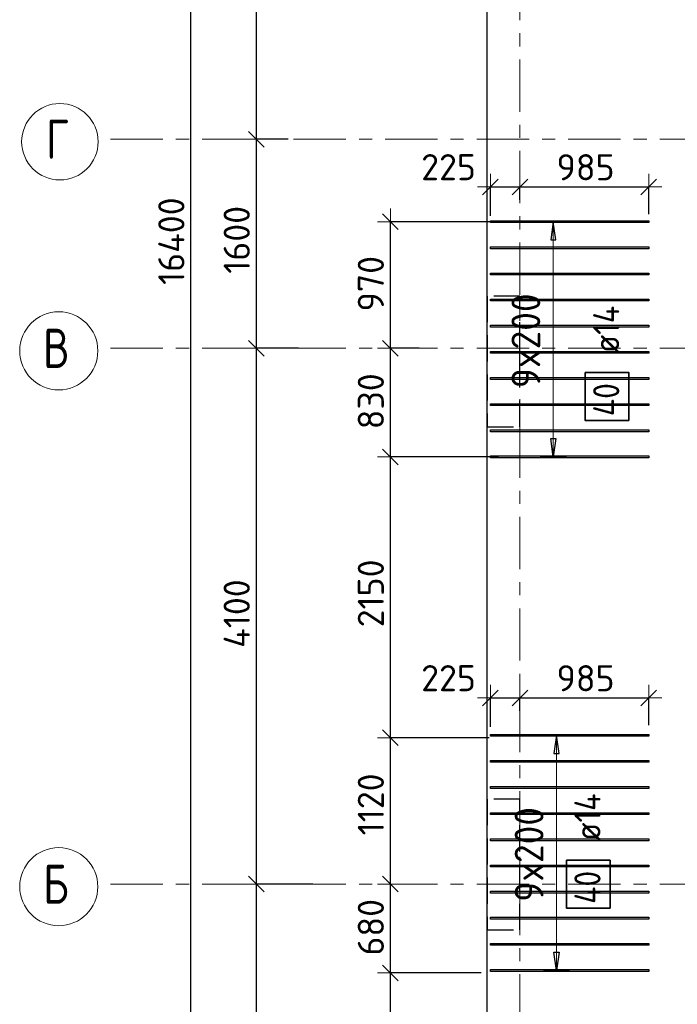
# Model space of a CAD drawing. Header units: metres. Extents: x -38 to 97, y -15 to 21.
# Tile 3 of 82: x -3.33 to 1.7, y 2.38 to 9.91. Entities that reach past the tile are written whole.
import ezdxf

# ---------------------------------------------------------------- set-up
doc = ezdxf.new("R2010")
doc.units = ezdxf.units.M
doc.header["$PDMODE"] = 65
for name, pattern in [('______11', [0.5, 0.4, -0.05, 0, -0.05]), ('______2', [0.27, 0.2, -0.07]), ('______5', [1.1, 0.8, -0.1, 0.1, -0.1])]:
    doc.linetypes.add(name, pattern=pattern)
for name, color, linetype, lineweight in [('XR$2$Осевая линия (1)', 7, '______5', 13), ('XR$2$Размерная линия (1)', 7, 'Continuous', 13), ('XR$3$Арм.стержн. Доп. арматура', 180, 'Continuous', 35), ('XR$3$Перекрытие (1)', 7, 'Continuous', 35), ('XR$3$Размерная линия (1)', 7, 'Continuous', 13)]:
    doc.layers.add(name, color=color, linetype=linetype, lineweight=lineweight)
doc.layers.add('XR$5$Стена_ бетон несущ.', color=7, linetype='Continuous', lineweight=70, true_color=0xb4b496)
doc.styles.add('ISOCPEUR', font='txt')
doc.dimstyles.new('DIMSTYLE_2', dxfattribs={"dimtxt": 0.2, "dimasz": 0.2, "dimexe": 0, "dimexo": 0, "dimgap": 0.1, "dimtad": 2, "dimdec": 0, "dimlfac": 1000, "dimrnd": 5, "dimzin": 12, "dimdsep": 46, "dimtxsty": 'ISOCPEUR', "dimblk1": 'ALL_ML_STRICH', "dimblk2": 'ALL_ML_STRICH', "dimsah": 1, "dimcen": 0, "dimclrd": 7, "dimclre": 256, "dimclrt": 7, "dimadec": 0, "dimazin": 0, "dimtfac": 1, "dimtdec": 0, "dimtix": 1, "dimtmove": 2, "dimatfit": 3, "dimfxl": 0, "dimtzin": 0, "dimlwd": 0, "dimlwe": -3, "dimarcsym": 0})
doc.dimstyles.new('DIMSTYLE_3', dxfattribs={"dimtxt": 0.2, "dimasz": 0.2, "dimexe": 0, "dimexo": 0, "dimgap": 0.1, "dimtad": 2, "dimdec": 0, "dimlfac": 1000, "dimrnd": 5, "dimzin": 12, "dimdsep": 46, "dimtxsty": 'ISOCPEUR', "dimblk1": 'ALL_ML_STRICH', "dimblk2": 'ALL_ML_STRICH', "dimsah": 1, "dimcen": 0, "dimclrd": 7, "dimclre": 256, "dimclrt": 7, "dimadec": 0, "dimazin": 0, "dimtfac": 1, "dimtdec": 0, "dimtix": 1, "dimtmove": 2, "dimatfit": 3, "dimfxl": 0, "dimtzin": 0, "dimlwd": 0, "dimlwe": -3, "dimarcsym": 0})
doc.dimstyles.new('DIMSTYLE_6', dxfattribs={"dimtxt": 0.2, "dimasz": 0.2, "dimexe": 0, "dimexo": 0, "dimgap": 0.1, "dimtad": 2, "dimdec": 0, "dimlfac": 1000, "dimrnd": 5, "dimzin": 12, "dimdsep": 46, "dimtxsty": 'ISOCPEUR', "dimblk1": 'ALL_ML_STRICH', "dimblk2": 'ALL_ML_STRICH', "dimsah": 1, "dimcen": 0, "dimclrd": 7, "dimclre": 256, "dimclrt": 7, "dimadec": 0, "dimazin": 0, "dimtfac": 1, "dimtdec": 0, "dimtix": 1, "dimtmove": 2, "dimatfit": 3, "dimfxl": 0, "dimtvp": 1.2, "dimtzin": 0, "dimlwd": 0, "dimlwe": -3, "dimarcsym": 0})

# ---------------------------------------------------------------- blocks, each defined once
blk = doc.blocks.new('ALL_ML_STRICH')
at = {"color": 0, "linetype": 'ByBlock', "lineweight": -2}
for p, q in [((0, -0.5), (0, 0.5)), ((-1, 0), (0.5, 0)), ((-0.3, -0.3), (0.3, 0.3))]:
    blk.add_line(p, q, dxfattribs=at)
blk = doc.blocks.new('*D5')
at = {"layer": 'DEFPOINTS', "color": 7, "linetype": 'Continuous', "lineweight": 13, "transparency": 33554687}
for p in [(-1.6986, 16.4), (-2.2938, 0), (-2.0153, 0)]:
    blk.add_point(p, dxfattribs=at)
at = {"layer": 'XR$2$Размерная линия (1)', "color": 9, "linetype": 'Continuous', "lineweight": -2, "true_color": 0xc7c7c7, "transparency": 33554687}
for p, q in [((-1.7186, 16.4), (-2.0153, 16.4)), ((-2.2738, 0), (-2.0153, 0))]:
    blk.add_line(p, q, dxfattribs=at)
at = {"layer": 'XR$2$Размерная линия (1)', "color": 7, "linetype": 'Continuous', "lineweight": -2, "transparency": 33554687}
blk.add_line((-2.0153, 0), (-2.0153, 16.4), dxfattribs=at)
at = {"layer": 'XR$2$Размерная линия (1)', "color": 7, "linetype": 'Continuous', "lineweight": 13, "transparency": 33554687, "xscale": 0.2, "yscale": 0.2, "zscale": 0.2}
for p, rotation in [((-2.0153, 16.4), 90), ((-2.0153, 0), 270)]:
    blk.add_blockref('ALL_ML_STRICH', p, dxfattribs=dict(at, rotation=rotation))
at = {"layer": 'XR$2$Размерная линия (1)', "color": 7, "linetype": 'Continuous', "lineweight": 13, "transparency": 33554687, "insert": (-2.1653, 8.22), "char_height": 0.2, "width": 1, "attachment_point": 5, "rotation": 90, "style": 'ISOCPEUR'}
blk.add_mtext('\\A1;{16400}', dxfattribs=at)
blk = doc.blocks.new('*D6')
at = {"layer": 'DEFPOINTS', "color": 7, "linetype": 'Continuous', "lineweight": 13, "transparency": 33554687}
for p in [(-1.0635, 3.3), (-1.5153, 0), (-1.2803, 0)]:
    blk.add_point(p, dxfattribs=at)
at = {"layer": 'XR$2$Размерная линия (1)', "color": 9, "linetype": 'Continuous', "lineweight": -2, "true_color": 0xc7c7c7, "transparency": 33554687}
for p, q in [((-1.0835, 3.3), (-1.5153, 3.3)), ((-1.3003, 0), (-1.5153, 0))]:
    blk.add_line(p, q, dxfattribs=at)
at = {"layer": 'XR$2$Размерная линия (1)', "color": 7, "linetype": 'Continuous', "lineweight": -2, "transparency": 33554687}
blk.add_line((-1.5153, 0), (-1.5153, 3.3), dxfattribs=at)
at = {"layer": 'XR$2$Размерная линия (1)', "color": 7, "linetype": 'Continuous', "lineweight": 13, "transparency": 33554687, "xscale": 0.2, "yscale": 0.2, "zscale": 0.2}
for p, rotation in [((-1.5153, 3.3), 90), ((-1.5153, 0), 270)]:
    blk.add_blockref('ALL_ML_STRICH', p, dxfattribs=dict(at, rotation=rotation))
at = {"layer": 'XR$2$Размерная линия (1)', "color": 7, "linetype": 'Continuous', "lineweight": 13, "transparency": 33554687, "insert": (-1.6653, 1.66), "char_height": 0.2, "width": 0.8, "attachment_point": 5, "rotation": 90, "style": 'ISOCPEUR'}
blk.add_mtext('\\A1;{3300}', dxfattribs=at)
blk = doc.blocks.new('*D7')
at = {"layer": 'DEFPOINTS', "color": 7, "linetype": 'Continuous', "lineweight": 13, "transparency": 33554687}
for p in [(-1.1719, 7.4), (-1.5153, 3.3), (-1.0635, 3.3)]:
    blk.add_point(p, dxfattribs=at)
at = {"layer": 'XR$2$Размерная линия (1)', "color": 9, "linetype": 'Continuous', "lineweight": -2, "true_color": 0xc7c7c7, "transparency": 33554687}
for p, q in [((-1.1919, 7.4), (-1.5153, 7.4)), ((-1.0835, 3.3), (-1.5153, 3.3))]:
    blk.add_line(p, q, dxfattribs=at)
at = {"layer": 'XR$2$Размерная линия (1)', "color": 7, "linetype": 'Continuous', "lineweight": -2, "transparency": 33554687}
blk.add_line((-1.5153, 3.3), (-1.5153, 7.4), dxfattribs=at)
at = {"layer": 'XR$2$Размерная линия (1)', "color": 7, "linetype": 'Continuous', "lineweight": 13, "transparency": 33554687, "xscale": 0.2, "yscale": 0.2, "zscale": 0.2}
for p, rotation in [((-1.5153, 7.4), 90), ((-1.5153, 3.3), 270)]:
    blk.add_blockref('ALL_ML_STRICH', p, dxfattribs=dict(at, rotation=rotation))
at = {"layer": 'XR$2$Размерная линия (1)', "color": 7, "linetype": 'Continuous', "lineweight": 13, "transparency": 33554687, "insert": (-1.6653, 5.37), "char_height": 0.2, "width": 0.8, "attachment_point": 5, "rotation": 90, "style": 'ISOCPEUR'}
blk.add_mtext('\\A1;{4100}', dxfattribs=at)
blk = doc.blocks.new('*D8')
at = {"layer": 'DEFPOINTS', "color": 7, "linetype": 'Continuous', "lineweight": 13, "transparency": 33554687}
for p in [(-1.2532, 9), (-1.5153, 7.4), (-1.1719, 7.4)]:
    blk.add_point(p, dxfattribs=at)
at = {"layer": 'XR$2$Размерная линия (1)', "color": 9, "linetype": 'Continuous', "lineweight": -2, "true_color": 0xc7c7c7, "transparency": 33554687}
for p, q in [((-1.2732, 9), (-1.5153, 9)), ((-1.1919, 7.4), (-1.5153, 7.4))]:
    blk.add_line(p, q, dxfattribs=at)
at = {"layer": 'XR$2$Размерная линия (1)', "color": 7, "linetype": 'Continuous', "lineweight": -2, "transparency": 33554687}
blk.add_line((-1.5153, 7.4), (-1.5153, 9), dxfattribs=at)
at = {"layer": 'XR$2$Размерная линия (1)', "color": 7, "linetype": 'Continuous', "lineweight": 13, "transparency": 33554687, "xscale": 0.2, "yscale": 0.2, "zscale": 0.2}
for p, rotation in [((-1.5153, 9), 90), ((-1.5153, 7.4), 270)]:
    blk.add_blockref('ALL_ML_STRICH', p, dxfattribs=dict(at, rotation=rotation))
at = {"layer": 'XR$2$Размерная линия (1)', "color": 7, "linetype": 'Continuous', "lineweight": 13, "transparency": 33554687, "insert": (-1.6653, 8.23), "char_height": 0.2, "width": 0.8, "attachment_point": 5, "rotation": 90, "style": 'ISOCPEUR'}
blk.add_mtext('\\A1;{1600}', dxfattribs=at)
blk = doc.blocks.new('*D9')
at = {"layer": 'DEFPOINTS', "color": 7, "linetype": 'Continuous', "lineweight": 13, "transparency": 33554687}
for p in [(-1.3472, 12.8), (-1.5153, 9), (-1.2532, 9)]:
    blk.add_point(p, dxfattribs=at)
at = {"layer": 'XR$2$Размерная линия (1)', "color": 9, "linetype": 'Continuous', "lineweight": -2, "true_color": 0xc7c7c7, "transparency": 33554687}
for p, q in [((-1.3672, 12.8), (-1.5153, 12.8)), ((-1.2732, 9), (-1.5153, 9))]:
    blk.add_line(p, q, dxfattribs=at)
at = {"layer": 'XR$2$Размерная линия (1)', "color": 7, "linetype": 'Continuous', "lineweight": -2, "transparency": 33554687}
blk.add_line((-1.5153, 9), (-1.5153, 12.8), dxfattribs=at)
at = {"layer": 'XR$2$Размерная линия (1)', "color": 7, "linetype": 'Continuous', "lineweight": 13, "transparency": 33554687, "xscale": 0.2, "yscale": 0.2, "zscale": 0.2}
for p, rotation in [((-1.5153, 12.8), 90), ((-1.5153, 9), 270)]:
    blk.add_blockref('ALL_ML_STRICH', p, dxfattribs=dict(at, rotation=rotation))
at = {"layer": 'XR$2$Размерная линия (1)', "color": 7, "linetype": 'Continuous', "lineweight": 13, "transparency": 33554687, "insert": (-1.6653, 10.91), "char_height": 0.2, "width": 0.8, "attachment_point": 5, "rotation": 90, "style": 'ISOCPEUR'}
blk.add_mtext('\\A1;{3800}', dxfattribs=at)
blk = doc.blocks.new('*D356')
at = {"layer": 'DEFPOINTS', "color": 7, "linetype": 'Continuous', "lineweight": 13, "transparency": 33554687}
for p in [(0.275, 8.6353), (0.5, 8.5159), (0.275, 8.3932)]:
    blk.add_point(p, dxfattribs=at)
at = {"layer": 'XR$3$Размерная линия (1)', "color": 9, "linetype": 'Continuous', "lineweight": -2, "true_color": 0xc7c7c7, "transparency": 33554687}
for p, q in [((0.275, 8.4132), (0.275, 8.6353)), ((0.5, 8.5359), (0.5, 8.6353))]:
    blk.add_line(p, q, dxfattribs=at)
at = {"layer": 'XR$3$Размерная линия (1)', "color": 7, "linetype": 'Continuous', "lineweight": -2, "transparency": 33554687}
blk.add_line((0.275, 8.6353), (0.5, 8.6353), dxfattribs=at)
at = {"layer": 'XR$3$Размерная линия (1)', "color": 7, "linetype": 'Continuous', "lineweight": 13, "transparency": 33554687, "xscale": 0.2, "yscale": 0.2, "zscale": 0.2, "rotation": 180}
blk.add_blockref('ALL_ML_STRICH', (0.275, 8.6353), dxfattribs=at)
at = {"layer": 'XR$3$Размерная линия (1)', "color": 7, "linetype": 'Continuous', "lineweight": 13, "transparency": 33554687, "xscale": 0.2, "yscale": 0.2, "zscale": 0.2}
blk.add_blockref('ALL_ML_STRICH', (0.5, 8.6353), dxfattribs=at)
at = {"layer": 'XR$3$Размерная линия (1)', "color": 7, "linetype": 'Continuous', "lineweight": 13, "transparency": 33554687, "insert": (-0.0454, 8.7859), "char_height": 0.2, "width": 0.6, "attachment_point": 5, "style": 'ISOCPEUR'}
blk.add_mtext('\\A1;{225}', dxfattribs=at)
blk = doc.blocks.new('*D357')
at = {"layer": 'DEFPOINTS', "color": 7, "linetype": 'Continuous', "lineweight": 13, "transparency": 33554687}
for p in [(0.5, 8.6353), (0.5, 8.5159), (1.485, 8.4072)]:
    blk.add_point(p, dxfattribs=at)
at = {"layer": 'XR$3$Размерная линия (1)', "color": 9, "linetype": 'Continuous', "lineweight": -2, "true_color": 0xc7c7c7, "transparency": 33554687}
for p, q in [((0.5, 8.5359), (0.5, 8.6353)), ((1.485, 8.4272), (1.485, 8.6353))]:
    blk.add_line(p, q, dxfattribs=at)
at = {"layer": 'XR$3$Размерная линия (1)', "color": 7, "linetype": 'Continuous', "lineweight": -2, "transparency": 33554687}
blk.add_line((0.5, 8.6353), (1.485, 8.6353), dxfattribs=at)
at = {"layer": 'XR$3$Размерная линия (1)', "color": 7, "linetype": 'Continuous', "lineweight": 13, "transparency": 33554687, "xscale": 0.2, "yscale": 0.2, "zscale": 0.2, "rotation": 180}
blk.add_blockref('ALL_ML_STRICH', (0.5, 8.6353), dxfattribs=at)
at = {"layer": 'XR$3$Размерная линия (1)', "color": 7, "linetype": 'Continuous', "lineweight": 13, "transparency": 33554687, "xscale": 0.2, "yscale": 0.2, "zscale": 0.2}
blk.add_blockref('ALL_ML_STRICH', (1.485, 8.6353), dxfattribs=at)
at = {"layer": 'XR$3$Размерная линия (1)', "color": 7, "linetype": 'Continuous', "lineweight": 13, "transparency": 33554687, "insert": (1.0025, 8.7853), "char_height": 0.2, "width": 0.6, "attachment_point": 5, "style": 'ISOCPEUR'}
blk.add_mtext('\\A1;{985}', dxfattribs=at)
blk = doc.blocks.new('*D358')
at = {"layer": 'DEFPOINTS', "color": 7, "linetype": 'Continuous', "lineweight": 13, "transparency": 33554687}
for p in [(0.275, 4.7253), (0.5, 4.6059), (0.275, 4.4832)]:
    blk.add_point(p, dxfattribs=at)
at = {"layer": 'XR$3$Размерная линия (1)', "color": 9, "linetype": 'Continuous', "lineweight": -2, "true_color": 0xc7c7c7, "transparency": 33554687}
for p, q in [((0.275, 4.5032), (0.275, 4.7253)), ((0.5, 4.6259), (0.5, 4.7253))]:
    blk.add_line(p, q, dxfattribs=at)
at = {"layer": 'XR$3$Размерная линия (1)', "color": 7, "linetype": 'Continuous', "lineweight": -2, "transparency": 33554687}
blk.add_line((0.275, 4.7253), (0.5, 4.7253), dxfattribs=at)
at = {"layer": 'XR$3$Размерная линия (1)', "color": 7, "linetype": 'Continuous', "lineweight": 13, "transparency": 33554687, "xscale": 0.2, "yscale": 0.2, "zscale": 0.2, "rotation": 180}
blk.add_blockref('ALL_ML_STRICH', (0.275, 4.7253), dxfattribs=at)
at = {"layer": 'XR$3$Размерная линия (1)', "color": 7, "linetype": 'Continuous', "lineweight": 13, "transparency": 33554687, "xscale": 0.2, "yscale": 0.2, "zscale": 0.2}
blk.add_blockref('ALL_ML_STRICH', (0.5, 4.7253), dxfattribs=at)
at = {"layer": 'XR$3$Размерная линия (1)', "color": 7, "linetype": 'Continuous', "lineweight": 13, "transparency": 33554687, "insert": (-0.0454, 4.8759), "char_height": 0.2, "width": 0.6, "attachment_point": 5, "style": 'ISOCPEUR'}
blk.add_mtext('\\A1;{225}', dxfattribs=at)
blk = doc.blocks.new('*D359')
at = {"layer": 'DEFPOINTS', "color": 7, "linetype": 'Continuous', "lineweight": 13, "transparency": 33554687}
for p in [(0.5, 4.7253), (0.5, 4.6059), (1.485, 4.4972)]:
    blk.add_point(p, dxfattribs=at)
at = {"layer": 'XR$3$Размерная линия (1)', "color": 9, "linetype": 'Continuous', "lineweight": -2, "true_color": 0xc7c7c7, "transparency": 33554687}
for p, q in [((0.5, 4.6259), (0.5, 4.7253)), ((1.485, 4.5172), (1.485, 4.7253))]:
    blk.add_line(p, q, dxfattribs=at)
at = {"layer": 'XR$3$Размерная линия (1)', "color": 7, "linetype": 'Continuous', "lineweight": -2, "transparency": 33554687}
blk.add_line((0.5, 4.7253), (1.485, 4.7253), dxfattribs=at)
at = {"layer": 'XR$3$Размерная линия (1)', "color": 7, "linetype": 'Continuous', "lineweight": 13, "transparency": 33554687, "xscale": 0.2, "yscale": 0.2, "zscale": 0.2, "rotation": 180}
blk.add_blockref('ALL_ML_STRICH', (0.5, 4.7253), dxfattribs=at)
at = {"layer": 'XR$3$Размерная линия (1)', "color": 7, "linetype": 'Continuous', "lineweight": 13, "transparency": 33554687, "xscale": 0.2, "yscale": 0.2, "zscale": 0.2}
blk.add_blockref('ALL_ML_STRICH', (1.485, 4.7253), dxfattribs=at)
at = {"layer": 'XR$3$Размерная линия (1)', "color": 7, "linetype": 'Continuous', "lineweight": 13, "transparency": 33554687, "insert": (1.0025, 4.8753), "char_height": 0.2, "width": 0.6, "attachment_point": 5, "style": 'ISOCPEUR'}
blk.add_mtext('\\A1;{985}', dxfattribs=at)
blk = doc.blocks.new('*D417')
at = {"layer": 'DEFPOINTS', "color": 7, "linetype": 'Continuous', "lineweight": 13, "transparency": 33554687}
for p in [(0.2239, 2.6201), (-0.4897, 1.2002), (0.2421, 1.2002)]:
    blk.add_point(p, dxfattribs=at)
at = {"layer": 'XR$3$Размерная линия (1)', "color": 9, "linetype": 'Continuous', "lineweight": -2, "true_color": 0xc7c7c7, "transparency": 33554687}
for p, q in [((0.2039, 2.6201), (-0.4897, 2.6201)), ((0.2221, 1.2002), (-0.4897, 1.2002))]:
    blk.add_line(p, q, dxfattribs=at)
at = {"layer": 'XR$3$Размерная линия (1)', "color": 7, "linetype": 'Continuous', "lineweight": -2, "transparency": 33554687}
blk.add_line((-0.4897, 1.2002), (-0.4897, 2.6201), dxfattribs=at)
at = {"layer": 'XR$3$Размерная линия (1)', "color": 7, "linetype": 'Continuous', "lineweight": 13, "transparency": 33554687, "xscale": 0.2, "yscale": 0.2, "zscale": 0.2}
for p, rotation in [((-0.4897, 2.6201), 90), ((-0.4897, 1.2002), 270)]:
    blk.add_blockref('ALL_ML_STRICH', p, dxfattribs=dict(at, rotation=rotation))
at = {"layer": 'XR$3$Размерная линия (1)', "color": 7, "linetype": 'Continuous', "lineweight": 13, "transparency": 33554687, "insert": (-0.6397, 1.9302), "char_height": 0.2, "width": 0.8, "attachment_point": 5, "rotation": 90, "style": 'ISOCPEUR'}
blk.add_mtext('\\A1;{1420}', dxfattribs=at)
blk = doc.blocks.new('*D418')
at = {"layer": 'DEFPOINTS', "color": 7, "linetype": 'Continuous', "lineweight": 13, "transparency": 33554687}
for p in [(-0.4756, 3.3), (-0.4897, 2.6201), (0.2239, 2.6201)]:
    blk.add_point(p, dxfattribs=at)
at = {"layer": 'XR$3$Размерная линия (1)', "color": 9, "linetype": 'Continuous', "lineweight": -2, "true_color": 0xc7c7c7, "transparency": 33554687}
for p, q in [((-0.4897, 3.3), (-0.4897, 3.3)), ((0.2039, 2.6201), (-0.4897, 2.6201))]:
    blk.add_line(p, q, dxfattribs=at)
at = {"layer": 'XR$3$Размерная линия (1)', "color": 7, "linetype": 'Continuous', "lineweight": -2, "transparency": 33554687}
blk.add_line((-0.4897, 2.6201), (-0.4897, 3.3), dxfattribs=at)
at = {"layer": 'XR$3$Размерная линия (1)', "color": 7, "linetype": 'Continuous', "lineweight": 13, "transparency": 33554687, "xscale": 0.2, "yscale": 0.2, "zscale": 0.2}
for p, rotation in [((-0.4897, 3.3), 90), ((-0.4897, 2.6201), 270)]:
    blk.add_blockref('ALL_ML_STRICH', p, dxfattribs=dict(at, rotation=rotation))
at = {"layer": 'XR$3$Размерная линия (1)', "color": 7, "linetype": 'Continuous', "lineweight": 13, "transparency": 33554687, "insert": (-0.6397, 2.97), "char_height": 0.2, "width": 0.6, "attachment_point": 5, "rotation": 90, "style": 'ISOCPEUR'}
blk.add_mtext('\\A1;{680}', dxfattribs=at)
blk = doc.blocks.new('*D419')
at = {"layer": 'DEFPOINTS', "color": 7, "linetype": 'Continuous', "lineweight": 13, "transparency": 33554687}
for p in [(0.2847, 4.4201), (-0.4897, 3.3), (-0.4756, 3.3)]:
    blk.add_point(p, dxfattribs=at)
at = {"layer": 'XR$3$Размерная линия (1)', "color": 9, "linetype": 'Continuous', "lineweight": -2, "true_color": 0xc7c7c7, "transparency": 33554687}
for p, q in [((0.2647, 4.4201), (-0.4897, 4.4201)), ((-0.4897, 3.3), (-0.4897, 3.3))]:
    blk.add_line(p, q, dxfattribs=at)
at = {"layer": 'XR$3$Размерная линия (1)', "color": 7, "linetype": 'Continuous', "lineweight": -2, "transparency": 33554687}
blk.add_line((-0.4897, 3.3), (-0.4897, 4.4201), dxfattribs=at)
at = {"layer": 'XR$3$Размерная линия (1)', "color": 7, "linetype": 'Continuous', "lineweight": 13, "transparency": 33554687, "xscale": 0.2, "yscale": 0.2, "zscale": 0.2}
for p, rotation in [((-0.4897, 4.4201), 90), ((-0.4897, 3.3), 270)]:
    blk.add_blockref('ALL_ML_STRICH', p, dxfattribs=dict(at, rotation=rotation))
at = {"layer": 'XR$3$Размерная линия (1)', "color": 7, "linetype": 'Continuous', "lineweight": 13, "transparency": 33554687, "insert": (-0.6397, 3.91), "char_height": 0.2, "width": 0.8, "attachment_point": 5, "rotation": 90, "style": 'ISOCPEUR'}
blk.add_mtext('\\A1;{1120}', dxfattribs=at)
blk = doc.blocks.new('*D420')
at = {"layer": 'DEFPOINTS', "color": 7, "linetype": 'Continuous', "lineweight": 13, "transparency": 33554687}
for p in [(0.3563, 6.5689), (-0.4897, 4.4201), (0.2847, 4.4201)]:
    blk.add_point(p, dxfattribs=at)
at = {"layer": 'XR$3$Размерная линия (1)', "color": 9, "linetype": 'Continuous', "lineweight": -2, "true_color": 0xc7c7c7, "transparency": 33554687}
for p, q in [((0.3363, 6.5689), (-0.4897, 6.5689)), ((0.2647, 4.4201), (-0.4897, 4.4201))]:
    blk.add_line(p, q, dxfattribs=at)
at = {"layer": 'XR$3$Размерная линия (1)', "color": 7, "linetype": 'Continuous', "lineweight": -2, "transparency": 33554687}
blk.add_line((-0.4897, 4.4201), (-0.4897, 6.5689), dxfattribs=at)
at = {"layer": 'XR$3$Размерная линия (1)', "color": 7, "linetype": 'Continuous', "lineweight": 13, "transparency": 33554687, "xscale": 0.2, "yscale": 0.2, "zscale": 0.2}
for p, rotation in [((-0.4897, 6.5689), 90), ((-0.4897, 4.4201), 270)]:
    blk.add_blockref('ALL_ML_STRICH', p, dxfattribs=dict(at, rotation=rotation))
at = {"layer": 'XR$3$Размерная линия (1)', "color": 7, "linetype": 'Continuous', "lineweight": 13, "transparency": 33554687, "insert": (-0.6397, 5.5245), "char_height": 0.2, "width": 0.8, "attachment_point": 5, "rotation": 90, "style": 'ISOCPEUR'}
blk.add_mtext('\\A1;{2150}', dxfattribs=at)
blk = doc.blocks.new('*D421')
at = {"layer": 'DEFPOINTS', "color": 7, "linetype": 'Continuous', "lineweight": 13, "transparency": 33554687}
for p in [(-0.2514, 7.4), (-0.4897, 6.5689), (0.3563, 6.5689)]:
    blk.add_point(p, dxfattribs=at)
at = {"layer": 'XR$3$Размерная линия (1)', "color": 9, "linetype": 'Continuous', "lineweight": -2, "true_color": 0xc7c7c7, "transparency": 33554687}
for p, q in [((-0.2714, 7.4), (-0.4897, 7.4)), ((0.3363, 6.5689), (-0.4897, 6.5689))]:
    blk.add_line(p, q, dxfattribs=at)
at = {"layer": 'XR$3$Размерная линия (1)', "color": 7, "linetype": 'Continuous', "lineweight": -2, "transparency": 33554687}
blk.add_line((-0.4897, 6.5689), (-0.4897, 7.4), dxfattribs=at)
at = {"layer": 'XR$3$Размерная линия (1)', "color": 7, "linetype": 'Continuous', "lineweight": 13, "transparency": 33554687, "xscale": 0.2, "yscale": 0.2, "zscale": 0.2}
for p, rotation in [((-0.4897, 7.4), 90), ((-0.4897, 6.5689), 270)]:
    blk.add_blockref('ALL_ML_STRICH', p, dxfattribs=dict(at, rotation=rotation))
at = {"layer": 'XR$3$Размерная линия (1)', "color": 7, "linetype": 'Continuous', "lineweight": 13, "transparency": 33554687, "insert": (-0.6397, 6.9944), "char_height": 0.2, "width": 0.6, "attachment_point": 5, "rotation": 90, "style": 'ISOCPEUR'}
blk.add_mtext('\\A1;{830}', dxfattribs=at)
blk = doc.blocks.new('*D422')
at = {"layer": 'DEFPOINTS', "color": 7, "linetype": 'Continuous', "lineweight": 13, "transparency": 33554687}
for p in [(0.365, 8.3689), (-0.4897, 7.4), (-0.2514, 7.4)]:
    blk.add_point(p, dxfattribs=at)
at = {"layer": 'XR$3$Размерная линия (1)', "color": 9, "linetype": 'Continuous', "lineweight": -2, "true_color": 0xc7c7c7, "transparency": 33554687}
for p, q in [((0.345, 8.3689), (-0.4897, 8.3689)), ((-0.2714, 7.4), (-0.4897, 7.4))]:
    blk.add_line(p, q, dxfattribs=at)
at = {"layer": 'XR$3$Размерная линия (1)', "color": 7, "linetype": 'Continuous', "lineweight": -2, "transparency": 33554687}
blk.add_line((-0.4897, 7.4), (-0.4897, 8.3689), dxfattribs=at)
at = {"layer": 'XR$3$Размерная линия (1)', "color": 7, "linetype": 'Continuous', "lineweight": 13, "transparency": 33554687, "xscale": 0.2, "yscale": 0.2, "zscale": 0.2}
for p, rotation in [((-0.4897, 8.3689), 90), ((-0.4897, 7.4), 270)]:
    blk.add_blockref('ALL_ML_STRICH', p, dxfattribs=dict(at, rotation=rotation))
at = {"layer": 'XR$3$Размерная линия (1)', "color": 7, "linetype": 'Continuous', "lineweight": 13, "transparency": 33554687, "insert": (-0.6397, 7.8944), "char_height": 0.2, "width": 0.6, "attachment_point": 5, "rotation": 90, "style": 'ISOCPEUR'}
blk.add_mtext('\\A1;{970}', dxfattribs=at)

msp = doc.modelspace()

# ---------------------------------------------------------------- linework, layer by layer
at = {"layer": 'XR$2$Осевая линия (1)', "color": 253, "linetype": '______11', "lineweight": 13, "true_color": 0xa0a0a0, "transparency": 33554687}
for p, q in [((0.5, -3.39), (0.5, 19.78)), ((-2.63, 9), (62.6, 9)), ((-2.63, 7.4), (62.6, 7.4)), ((-2.63, 3.3), (62.6, 3.3))]:
    msp.add_line(p, q, dxfattribs=at)
at = {"layer": 'XR$2$Осевая линия (1)', "color": 7, "linetype": 'Continuous', "lineweight": 13, "transparency": 33554687}
for centre, radius in [((-3.0176, 8.9805), 0.2924), ((-3.0262, 7.3805), 0.2988), ((-3.0262, 3.2805), 0.2988)]:
    msp.add_circle(centre, radius, dxfattribs=at)
at = {"layer": 'XR$3$Арм.стержн. Доп. арматура', "color": 253, "linetype": 'Continuous', "lineweight": -3, "true_color": 0xa0a0a0, "transparency": 33554687}
for p, q in [((0.7558, 8.3689), (0.6558, 8.3689)), ((0.7558, 8.3689), (0.8558, 8.3689)), ((0.7558, 6.5689), (0.6558, 6.5689)), ((0.7558, 6.5689), (0.8558, 6.5689)), ((0.7805, 4.4389), (0.6805, 4.4389)), ((0.7805, 4.4389), (0.8805, 4.4389)), ((0.7805, 2.6389), (0.6805, 2.6389)), ((0.7805, 2.6389), (0.8805, 2.6389))]:
    msp.add_line(p, q, dxfattribs=at)
at = {"layer": 'XR$3$Арм.стержн. Доп. арматура', "color": 7, "linetype": 'Continuous', "lineweight": 25, "transparency": 33554687}
for p, q in [((0.7558, 8.3689), (0.7358, 8.2289)), ((0.7758, 8.2289), (0.7558, 8.3689)), ((0.7358, 8.2289), (0.7758, 8.2289)), ((0.7558, 6.5689), (0.7358, 6.7089)), ((0.7358, 6.7089), (0.7758, 6.7089)), ((0.7758, 6.7089), (0.7558, 6.5689)), ((0.7805, 4.4389), (0.7605, 4.2989)), ((0.8005, 4.2989), (0.7805, 4.4389)), ((0.7605, 4.2989), (0.8005, 4.2989)), ((0.7805, 2.6389), (0.7605, 2.7789)), ((0.7605, 2.7789), (0.8005, 2.7789)), ((0.8005, 2.7789), (0.7805, 2.6389))]:
    msp.add_line(p, q, dxfattribs=at)
at = {"layer": 'XR$3$Арм.стержн. Доп. арматура', "color": 7, "linetype": 'Continuous', "lineweight": 13, "transparency": 33554687}
for p, q in [((0.7558, 8.3689), (0.7558, 8.3689)), ((0.7558, 6.5689), (0.7558, 8.3689)), ((0.7558, 6.5689), (0.7558, 6.5689)), ((0.7805, 4.4389), (0.7805, 4.4389)), ((0.7805, 2.6389), (0.7805, 4.4389)), ((0.7805, 2.6389), (0.7805, 2.6389))]:
    msp.add_line(p, q, dxfattribs=at)
at = {"layer": 'XR$3$Арм.стержн. Доп. арматура', "color": 7, "linetype": 'Continuous', "lineweight": 25, "transparency": 33554687}
for points in [[(0.275, 8.3759), (1.485, 8.3759), (1.485, 8.3619), (0.275, 8.3619), (0.275, 8.3759)], [(0.275, 8.1759), (1.485, 8.1759), (1.485, 8.1619), (0.275, 8.1619), (0.275, 8.1759)], [(0.275, 7.9759), (1.485, 7.9759), (1.485, 7.9619), (0.275, 7.9619), (0.275, 7.9759)], [(0.275, 7.7759), (1.485, 7.7759), (1.485, 7.7619), (0.275, 7.7619), (0.275, 7.7759)], [(0.275, 7.5759), (1.485, 7.5759), (1.485, 7.5619), (0.275, 7.5619), (0.275, 7.5759)], [(0.275, 7.3759), (1.485, 7.3759), (1.485, 7.3619), (0.275, 7.3619), (0.275, 7.3759)], [(0.275, 7.1759), (1.485, 7.1759), (1.485, 7.1619), (0.275, 7.1619), (0.275, 7.1759)], [(0.275, 6.9759), (1.485, 6.9759), (1.485, 6.9619), (0.275, 6.9619), (0.275, 6.9759)], [(0.275, 6.7759), (1.485, 6.7759), (1.485, 6.7619), (0.275, 6.7619), (0.275, 6.7759)], [(0.275, 6.5759), (1.485, 6.5759), (1.485, 6.5619), (0.275, 6.5619), (0.275, 6.5759)], [(0.275, 4.4459), (1.485, 4.4459), (1.485, 4.4319), (0.275, 4.4319), (0.275, 4.4459)], [(0.275, 4.2459), (1.485, 4.2459), (1.485, 4.2319), (0.275, 4.2319), (0.275, 4.2459)], [(0.275, 4.0459), (1.485, 4.0459), (1.485, 4.0319), (0.275, 4.0319), (0.275, 4.0459)], [(0.275, 3.8459), (1.485, 3.8459), (1.485, 3.8319), (0.275, 3.8319), (0.275, 3.8459)], [(0.275, 3.6459), (1.485, 3.6459), (1.485, 3.6319), (0.275, 3.6319), (0.275, 3.6459)], [(0.275, 3.4459), (1.485, 3.4459), (1.485, 3.4319), (0.275, 3.4319), (0.275, 3.4459)], [(0.275, 3.2459), (1.485, 3.2459), (1.485, 3.2319), (0.275, 3.2319), (0.275, 3.2459)], [(0.275, 3.0459), (1.485, 3.0459), (1.485, 3.0319), (0.275, 3.0319), (0.275, 3.0459)], [(0.275, 2.8459), (1.485, 2.8459), (1.485, 2.8319), (0.275, 2.8319), (0.275, 2.8459)], [(0.275, 2.6459), (1.485, 2.6459), (1.485, 2.6319), (0.275, 2.6319), (0.275, 2.6459)]]:
    msp.add_lwpolyline(points, dxfattribs=at)
at = {"layer": 'XR$3$Арм.стержн. Доп. арматура', "color": 7, "linetype": 'Continuous', "lineweight": 35, "transparency": 33554687}
for points in [[(1.3336, 6.8474), (1.3336, 7.214), (1.0003, 7.214), (1.0003, 6.8474), (1.3336, 6.8474)], [(1.1903, 3.1156), (1.1903, 3.4823), (0.857, 3.4823), (0.857, 3.1156), (1.1903, 3.1156)]]:
    msp.add_lwpolyline(points, dxfattribs=at)
at = {"layer": 'XR$3$Перекрытие (1)', "color": 7, "linetype": 'Continuous', "lineweight": 25, "transparency": 33554687}
msp.add_line((0.25, -0.2498), (0.25, 16.6502), dxfattribs=at)
at = {"layer": 'XR$5$Стена_ бетон несущ.', "color": 253, "linetype": '______2', "lineweight": -3, "true_color": 0xa0a0a0, "transparency": 33554687}
for p, q in [((0.5, 7.7999), (0.25, 7.7999)), ((0.25, 7.7999), (0.25, 7.7999)), ((0.25, 7.7999), (0.25, 6.7999)), ((0.5, 7.4), (0.5, 7.7999)), ((0.5, 7.2), (0.5, 7.4)), ((0.5, 6.7999), (0.5, 7.2)), ((0.25, 6.7999), (0.5, 6.7999)), ((0.5, 3.95), (0.25, 3.95)), ((0.25, 3.95), (0.25, 3.95)), ((0.25, 3.95), (0.25, 2.95)), ((0.5, 2.95), (0.5, 3.95)), ((0.25, 2.95), (0.5, 2.95))]:
    msp.add_line(p, q, dxfattribs=at)

# ---------------------------------------------------------------- texts
at = {"layer": 'XR$2$Осевая линия (1)', "color": 7, "linetype": 'Continuous', "lineweight": 13, "transparency": 33554687, "char_height": 0.3, "attachment_point": 7, "style": 'ISOCPEUR'}
for s, insert, width in [('\\W0.78;Г', (-3.1226, 8.85), 0.326407), ('\\W0.80;В', (-3.1462, 7.25), 0.359833), ('\\W0.80;Б', (-3.1462, 3.15), 0.359833)]:
    msp.add_mtext(s, dxfattribs=dict(at, insert=insert, width=width))
at = {"layer": 'XR$3$Арм.стержн. Доп. арматура', "color": 7, "linetype": 'Continuous', "lineweight": 13, "transparency": 33554687, "char_height": 0.22, "width": 0.873359, "attachment_point": 7, "rotation": 90, "style": 'ISOCPEUR'}
for insert in [(0.6558, 7.0949), (0.6805, 3.1649)]:
    msp.add_mtext('\\W0.95;9x200', dxfattribs=dict(at, insert=insert))
at = {"layer": 'XR$3$Арм.стержн. Доп. арматура', "color": 7, "linetype": 'Continuous', "lineweight": 25, "transparency": 33554687, "char_height": 0.2, "attachment_point": 7, "rotation": 90, "style": 'ISOCPEUR'}
for s, insert, width in [('\\W0.89; ø14 ', (1.2603, 7.2474), 0.769432), ('\\W0.88;40', (1.2603, 6.8807), 0.387995), ('\\W0.89; ø14 ', (1.117, 3.5156), 0.769432), ('\\W0.88;40', (1.117, 3.1489), 0.387995)]:
    msp.add_mtext(s, dxfattribs=dict(at, insert=insert, width=width))

# ---------------------------------------------------------------- dimensions: what is measured, and where the dimension line sits
at = {"layer": 'XR$2$Размерная линия (1)', "color": 7, "linetype": 'Continuous', "lineweight": 13, "transparency": 33554687}
for base, p1, p2, dimstyle, picture, middle in [((-2.0153, 16.4), (-2.2738, 0), (-1.7186, 16.4), 'DIMSTYLE_2', '*D5', (-2.1653, 8.22)), ((-1.5153, 12.8), (-1.2732, 9), (-1.3672, 12.8), 'DIMSTYLE_3', '*D9', (-1.6653, 10.91)), ((-1.5153, 9), (-1.1919, 7.4), (-1.2732, 9), 'DIMSTYLE_3', '*D8', (-1.6653, 8.23)), ((-1.5153, 7.4), (-1.0835, 3.3), (-1.1919, 7.4), 'DIMSTYLE_3', '*D7', (-1.6653, 5.37)), ((-1.5153, 3.3), (-1.3003, 0), (-1.0835, 3.3), 'DIMSTYLE_3', '*D6', (-1.6653, 1.66))]:
    dim = msp.add_linear_dim(base=base, p1=p1, p2=p2, angle=90, dimstyle=dimstyle, override={"dimpost": '<>', "dimclrd": 7, "dimclre": 9, "dimclrt": 7, "dimlwd": 0, "dimlwe": 65533}, dxfattribs=at)
    dim.commit()
    dim.dimension.update_dxf_attribs({"geometry": picture, "text_midpoint": middle, "dimtype": 160})
at = {"layer": 'XR$3$Размерная линия (1)', "color": 7, "linetype": 'Continuous', "lineweight": 13, "transparency": 33554687}
for base, p1, p2, dimstyle, picture, middle in [((0.5, 8.6353), (0.275, 8.4132), (0.5, 8.5359), 'DIMSTYLE_6', '*D356', (-0.0454, 8.7859)), ((1.485, 8.6353), (0.5, 8.5359), (1.485, 8.4272), 'DIMSTYLE_3', '*D357', (1.0025, 8.7853)), ((0.5, 4.7253), (0.275, 4.5032), (0.5, 4.6259), 'DIMSTYLE_6', '*D358', (-0.0454, 4.8759)), ((1.485, 4.7253), (0.5, 4.6259), (1.485, 4.5172), 'DIMSTYLE_3', '*D359', (1.0025, 4.8753))]:
    dim = msp.add_linear_dim(base=base, p1=p1, p2=p2, dimstyle=dimstyle, override={"dimpost": '<>', "dimclrd": 7, "dimclre": 9, "dimclrt": 7, "dimlwd": 0, "dimlwe": 65533}, dxfattribs=at)
    dim.commit()
    dim.dimension.update_dxf_attribs({"geometry": picture, "text_midpoint": middle, "dimtype": 160})
for base, p1, p2, picture, middle in [((-0.4897, 8.3689), (-0.2714, 7.4), (0.345, 8.3689), '*D422', (-0.6397, 7.8944)), ((-0.4897, 7.4), (0.3363, 6.5689), (-0.2714, 7.4), '*D421', (-0.6397, 6.9944)), ((-0.4897, 6.5689), (0.2647, 4.4201), (0.3363, 6.5689), '*D420', (-0.6397, 5.5245)), ((-0.4897, 4.4201), (-0.4897, 3.3), (0.2647, 4.4201), '*D419', (-0.6397, 3.91)), ((-0.4897, 3.3), (0.2039, 2.6201), (-0.4897, 3.3), '*D418', (-0.6397, 2.97)), ((-0.4897, 2.6201), (0.2221, 1.2002), (0.2039, 2.6201), '*D417', (-0.6397, 1.9302))]:
    dim = msp.add_linear_dim(base=base, p1=p1, p2=p2, angle=90, dimstyle='DIMSTYLE_3', override={"dimpost": '<>', "dimclrd": 7, "dimclre": 9, "dimclrt": 7, "dimlwd": 0, "dimlwe": 65533}, dxfattribs=at)
    dim.commit()
    dim.dimension.update_dxf_attribs({"geometry": picture, "text_midpoint": middle, "dimtype": 160})

doc.saveas('drawing.dxf')
